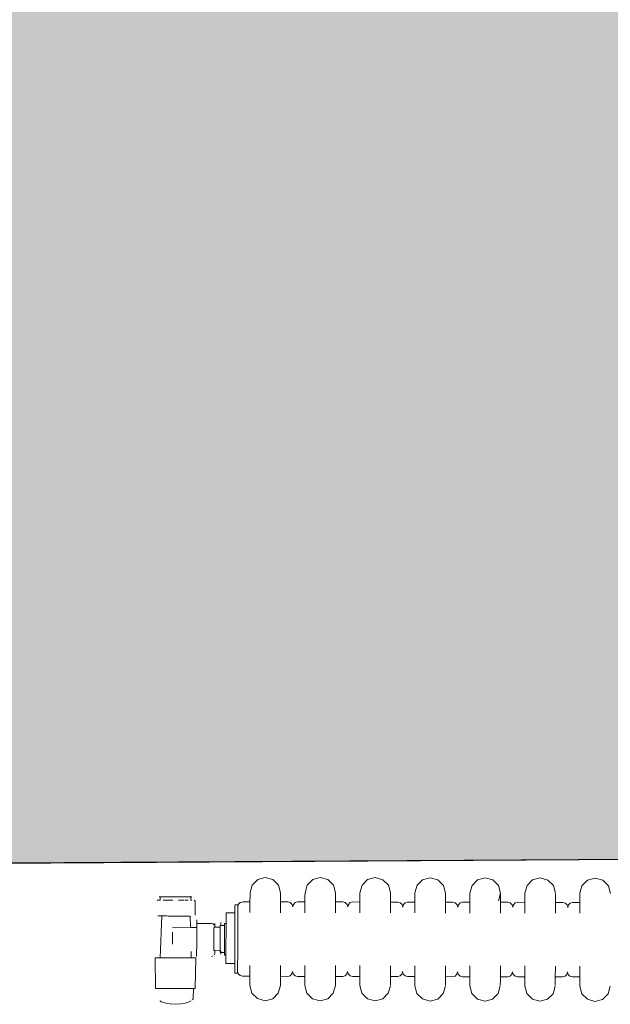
# Model space of a CAD drawing. Extents: x -6068 to 35118, y -17738 to 67348.
# Tile 134 of 243: x 1152 to 1200, y -236 to -156. Entities that reach past the tile are written whole.
import ezdxf

# ---------------------------------------------------------------- set-up
doc = ezdxf.new("R2010")
doc.units = 0
doc.header["$LTSCALE"] = 15
doc.linetypes.add('Continua', pattern=[0])
doc.linetypes.add('Cui_CONTINU', pattern=[0])
doc.layers.add('Bloc 3D - Dessin - NIVEAUX - Style par défaut', color=7, linetype='Continua', lineweight=0, true_color=0x000000)
doc.layers.add('Enveloppe - NIVEAUX - Style par défaut', color=7, linetype='Continua', lineweight=0, true_color=0x000000)
doc.layers.add('EDL_RDJ murs & cloisons', color=5, linetype='CONTINUOUS')
doc.layers.add('PIS-fond de plan', color=7, linetype='Cui_CONTINU')

# ---------------------------------------------------------------- blocks, each defined once
blk = doc.blocks.new('EDL_RDJ plan_2025 10 17')
at = {"layer": 'EDL_RDJ murs & cloisons', "linetype": 'Continuous', "ltscale": 0.08}
h = blk.add_hatch(color=9, dxfattribs=at)
h.dxf.hatch_style = 1
h.paths.add_polyline_path([(1113.387, -225.243), (1113.477, -216.251), (1111.799, -167.267), (1120.597, -167.128), (1120.634, -152.143), (1314.86, -152.617), (1314.838, -161.617), (1314.809, -173.617), (1314.153, -184.146), (1314.202, -193.146), (1307.507, -193.182), (1305.299, -224.125)])
at = {"layer": 'Bloc 3D - Dessin - NIVEAUX - Style par défaut', "color": 32, "linetype": 'Continua', "lineweight": 0, "ltscale": 0.1, "true_color": 0xd1591a}
for p, q in [((1184.992, -226.726), (1185.451, -226.269)), ((1185.451, -226.269), (1186.076, -226.103)), ((1186.076, -226.103), (1186.701, -226.272)), ((1186.701, -226.272), (1187.158, -226.73)), ((1189.492, -226.735), (1189.951, -226.278)), ((1189.951, -226.278), (1190.576, -226.112)), ((1190.576, -226.112), (1191.201, -226.281)), ((1191.201, -226.281), (1191.658, -226.739)), ((1193.992, -226.744), (1194.451, -226.288)), ((1194.451, -226.288), (1195.076, -226.121)), ((1195.076, -226.121), (1195.701, -226.29)), ((1195.701, -226.29), (1196.158, -226.749)), ((1198.492, -226.753), (1198.951, -226.297)), ((1198.951, -226.297), (1199.576, -226.131)), ((1199.576, -226.131), (1200.201, -226.299)), ((1200.201, -226.299), (1200.658, -226.758)), ((1202.992, -226.763), (1203.451, -226.306)), ((1203.451, -226.306), (1204.076, -226.14)), ((1204.076, -226.14), (1204.701, -226.309)), ((1204.701, -226.309), (1205.158, -226.767)), ((1207.492, -226.772), (1207.951, -226.315)), ((1207.951, -226.315), (1208.576, -226.149)), ((1208.576, -226.149), (1209.201, -226.318)), ((1209.201, -226.318), (1209.658, -226.777)), ((1211.992, -226.781), (1212.451, -226.325)), ((1212.451, -226.325), (1213.076, -226.159)), ((1213.076, -226.159), (1213.701, -226.327)), ((1213.701, -226.327), (1214.158, -226.786)), ((1184.823, -227.527), (1184.824, -227.403)), ((1184.824, -227.35), (1184.992, -226.726)), ((1184.824, -227.403), (1184.824, -227.35)), ((1187.158, -226.73), (1187.324, -227.355)), ((1187.324, -227.408), (1187.323, -227.532)), ((1187.324, -227.408), (1187.324, -227.355)), ((1189.323, -227.536), (1189.324, -227.413)), ((1189.324, -227.36), (1189.492, -226.735)), ((1189.324, -227.413), (1189.324, -227.36)), ((1191.658, -226.739), (1191.824, -227.365)), ((1191.824, -227.418), (1191.823, -227.542)), ((1191.824, -227.418), (1191.824, -227.365)), ((1193.823, -227.546), (1193.824, -227.422)), ((1193.824, -227.369), (1193.992, -226.744)), ((1193.824, -227.422), (1193.824, -227.369)), ((1196.158, -226.749), (1196.324, -227.374)), ((1196.323, -227.59), (1196.324, -227.374)), ((1196.324, -227.427), (1196.323, -227.551)), ((1198.324, -227.378), (1198.492, -226.753)), ((1198.324, -227.431), (1198.324, -227.378)), ((1200.658, -226.758), (1200.824, -227.383)), ((1200.823, -227.6), (1200.824, -227.383)), ((1202.824, -227.387), (1202.992, -226.763)), ((1202.824, -227.44), (1202.824, -227.387)), ((1205.324, -227.393), (1205.155, -228.017)), ((1205.158, -226.767), (1205.324, -227.393)), ((1207.324, -227.397), (1207.492, -226.772)), ((1207.324, -227.45), (1207.324, -227.397)), ((1209.658, -226.777), (1209.824, -227.402)), ((1211.824, -227.406), (1211.992, -226.781)), ((1211.824, -227.459), (1211.824, -227.406)), ((1214.158, -226.786), (1214.324, -227.411)), ((1177.216, -227.975), (1177.479, -227.976)), ((1177.48, -227.699), (1177.4, -227.698)), ((1177.479, -227.976), (1177.48, -227.699)), ((1177.711, -227.699), (1177.48, -227.699)), ((1178.066, -227.7), (1177.711, -227.699)), ((1177.711, -227.976), (1177.974, -227.977)), ((1177.974, -227.977), (1178.5, -227.978)), ((1178.501, -227.701), (1178.066, -227.7)), ((1178.964, -227.702), (1178.501, -227.701)), ((1178.963, -227.979), (1179.398, -227.98)), ((1179.399, -227.703), (1178.964, -227.702)), ((1179.753, -227.703), (1179.399, -227.703)), ((1179.49, -227.98), (1179.753, -227.98)), ((1179.985, -227.704), (1179.753, -227.703)), ((1179.985, -227.704), (1179.984, -227.981)), ((1179.984, -227.981), (1180.065, -227.981)), ((1180.065, -227.704), (1179.985, -227.704)), ((1180.247, -227.981), (1180.332, -228.055)), ((1180.329, -229.198), (1180.332, -228.055)), ((1183.875, -228.301), (1184.022, -228.153)), ((1184.022, -228.153), (1184.222, -228.099)), ((1184.822, -228.1), (1184.222, -228.099)), ((1184.822, -227.981), (1184.823, -227.724)), ((1184.822, -228.28), (1184.822, -227.981)), ((1184.823, -227.724), (1184.823, -227.527)), ((1187.322, -227.986), (1187.323, -227.729)), ((1187.322, -228.285), (1187.322, -227.986)), ((1187.322, -228.105), (1187.922, -228.107)), ((1187.323, -227.729), (1187.323, -227.532)), ((1188.122, -228.161), (1187.922, -228.107)), ((1187.922, -228.107), (1188.122, -228.161)), ((1188.268, -228.31), (1188.122, -228.161)), ((1188.375, -228.31), (1188.522, -228.162)), ((1188.522, -228.162), (1188.722, -228.108)), ((1189.322, -228.11), (1188.722, -228.108)), ((1189.322, -227.99), (1189.323, -227.733)), ((1189.322, -228.289), (1189.322, -227.99)), ((1189.323, -227.733), (1189.323, -227.536)), ((1191.822, -227.995), (1191.823, -227.738)), ((1191.822, -228.294), (1191.822, -227.995)), ((1191.822, -228.115), (1192.422, -228.116)), ((1191.823, -227.738), (1191.823, -227.542)), ((1192.622, -228.171), (1192.422, -228.116)), ((1192.768, -228.319), (1192.622, -228.171)), ((1192.875, -228.319), (1193.022, -228.171)), ((1193.022, -228.171), (1193.222, -228.118)), ((1193.222, -228.118), (1193.822, -228.119)), ((1193.822, -228.119), (1193.222, -228.118)), ((1193.822, -227.999), (1193.823, -227.743)), ((1193.822, -228.298), (1193.822, -227.999)), ((1193.823, -227.743), (1193.823, -227.546)), ((1196.322, -228.004), (1196.323, -227.748)), ((1196.322, -228.303), (1196.322, -228.004)), ((1196.322, -228.124), (1196.922, -228.125)), ((1196.323, -227.748), (1196.323, -227.551)), ((1197.122, -228.18), (1196.922, -228.125)), ((1197.268, -228.328), (1197.122, -228.18)), ((1197.375, -228.329), (1197.522, -228.181)), ((1197.522, -228.181), (1197.722, -228.127)), ((1198.322, -228.128), (1197.722, -228.127)), ((1197.722, -228.127), (1198.322, -228.128)), ((1198.322, -228.009), (1198.323, -227.752)), ((1198.322, -228.307), (1198.322, -228.009)), ((1198.323, -227.555), (1198.324, -227.431)), ((1198.323, -227.752), (1198.323, -227.555)), ((1200.822, -228.014), (1200.823, -227.757)), ((1200.822, -228.313), (1200.822, -228.014)), ((1200.822, -228.133), (1201.422, -228.135)), ((1200.824, -227.436), (1200.823, -227.56)), ((1200.823, -227.757), (1200.823, -227.56)), ((1201.622, -228.189), (1201.422, -228.135)), ((1201.768, -228.338), (1201.622, -228.189)), ((1201.875, -228.338), (1202.022, -228.19)), ((1202.022, -228.19), (1202.222, -228.136)), ((1202.222, -228.136), (1202.822, -228.137)), ((1202.822, -228.137), (1202.222, -228.136)), ((1202.822, -228.018), (1202.823, -227.761)), ((1202.822, -228.317), (1202.822, -228.018)), ((1202.823, -227.564), (1202.824, -227.44)), ((1202.823, -227.761), (1202.823, -227.564)), ((1205.322, -228.023), (1205.323, -227.766)), ((1205.322, -228.322), (1205.322, -228.023)), ((1205.322, -228.143), (1205.922, -228.144)), ((1205.324, -227.446), (1205.323, -227.569)), ((1205.323, -227.766), (1205.323, -227.569)), ((1206.122, -228.198), (1205.922, -228.144)), ((1206.268, -228.347), (1206.122, -228.198)), ((1206.375, -228.347), (1206.522, -228.199)), ((1206.522, -228.199), (1206.722, -228.145)), ((1206.722, -228.145), (1207.322, -228.147)), ((1207.322, -228.147), (1206.722, -228.145)), ((1207.322, -228.027), (1207.323, -227.77)), ((1207.322, -228.326), (1207.322, -228.027)), ((1207.323, -227.574), (1207.324, -227.45)), ((1207.323, -227.77), (1207.323, -227.574)), ((1209.822, -228.032), (1209.823, -227.776)), ((1209.822, -228.331), (1209.822, -228.032)), ((1209.822, -228.152), (1210.422, -228.153)), ((1209.824, -227.455), (1209.823, -227.579)), ((1209.823, -227.776), (1209.823, -227.579)), ((1210.622, -228.208), (1210.422, -228.153)), ((1210.768, -228.356), (1210.622, -228.208)), ((1210.875, -228.357), (1211.022, -228.209)), ((1211.022, -228.209), (1211.222, -228.155)), ((1211.822, -228.156), (1211.222, -228.155)), ((1211.822, -228.036), (1211.823, -227.78)), ((1211.822, -228.335), (1211.822, -228.036)), ((1211.823, -227.583), (1211.824, -227.459)), ((1211.823, -227.78), (1211.823, -227.583)), ((1182.861, -229.016), (1182.859, -229.814)), ((1183.59, -229.017), (1182.861, -229.016)), ((1183.591, -228.82), (1183.59, -229.168)), ((1183.592, -228.402), (1183.591, -228.561)), ((1183.591, -228.561), (1183.591, -228.82)), ((1183.592, -228.348), (1183.822, -228.349)), ((1183.82, -229.169), (1183.821, -228.821)), ((1183.821, -228.503), (1183.875, -228.301)), ((1183.821, -228.562), (1183.822, -228.403)), ((1183.821, -228.821), (1183.821, -228.562)), ((1183.822, -228.403), (1183.822, -228.349)), ((1184.82, -228.99), (1184.821, -228.682)), ((1184.821, -228.682), (1184.822, -228.28)), ((1187.32, -228.995), (1187.321, -228.687)), ((1187.321, -228.687), (1187.322, -228.285)), ((1188.268, -228.31), (1188.321, -228.512)), ((1188.321, -228.512), (1188.375, -228.31)), ((1189.32, -228.999), (1189.321, -228.691)), ((1189.321, -228.691), (1189.322, -228.289)), ((1191.82, -229.004), (1191.821, -228.697)), ((1191.821, -228.697), (1191.822, -228.294)), ((1192.768, -228.319), (1192.821, -228.522)), ((1192.821, -228.522), (1192.875, -228.319)), ((1193.82, -229.009), (1193.821, -228.701)), ((1193.821, -228.701), (1193.822, -228.298)), ((1196.32, -229.014), (1196.321, -228.706)), ((1196.321, -228.706), (1196.322, -228.303)), ((1197.268, -228.328), (1197.321, -228.531)), ((1197.321, -228.531), (1197.375, -228.329)), ((1198.32, -229.018), (1198.321, -228.71)), ((1198.321, -228.71), (1198.322, -228.307)), ((1200.82, -229.023), (1200.821, -228.715)), ((1200.821, -228.715), (1200.822, -228.313)), ((1201.768, -228.338), (1201.821, -228.54)), ((1201.821, -228.54), (1201.875, -228.338)), ((1202.82, -229.027), (1202.821, -228.719)), ((1202.821, -228.719), (1202.822, -228.317)), ((1205.32, -229.032), (1205.321, -228.725)), ((1205.321, -228.725), (1205.322, -228.322)), ((1206.268, -228.347), (1206.321, -228.55)), ((1206.321, -228.55), (1206.375, -228.347)), ((1207.32, -229.036), (1207.321, -228.729)), ((1207.321, -228.729), (1207.322, -228.326)), ((1209.82, -229.042), (1209.821, -228.734)), ((1209.821, -228.734), (1209.822, -228.331)), ((1210.768, -228.356), (1210.821, -228.559)), ((1210.821, -228.559), (1210.875, -228.357)), ((1211.82, -229.046), (1211.821, -228.738)), ((1211.821, -228.738), (1211.822, -228.335)), ((1177.274, -229.263), (1177.596, -229.264)), ((1177.596, -229.264), (1177.274, -229.263)), ((1177.476, -232.681), (1177.596, -229.264)), ((1178.001, -229.264), (1177.596, -229.264)), ((1178.126, -229.265), (1177.806, -229.264)), ((1178.52, -229.266), (1178.126, -229.265)), ((1178.938, -229.266), (1178.52, -229.266)), ((1179.332, -229.267), (1178.938, -229.266)), ((1179.652, -229.268), (1179.332, -229.267)), ((1179.862, -229.268), (1179.652, -229.268)), ((1179.934, -229.269), (1179.862, -229.268)), ((1179.934, -229.269), (1179.954, -230.196)), ((1180.462, -229.588), (1180.461, -229.884)), ((1182.443, -229.786), (1182.442, -230.043)), ((1182.859, -229.814), (1182.859, -230.052)), ((1183.589, -229.592), (1183.588, -230.076)), ((1183.59, -229.168), (1183.589, -229.592)), ((1183.818, -230.077), (1183.819, -229.593)), ((1183.819, -229.593), (1183.82, -229.169)), ((1178.478, -230.587), (1178.477, -231.079)), ((1178.479, -230.193), (1179.954, -230.196)), ((1179.954, -230.196), (1180.461, -230.197)), ((1180.46, -230.418), (1180.459, -231.083)), ((1180.461, -230.197), (1180.46, -230.418)), ((1180.461, -229.884), (1180.461, -230.197)), ((1180.461, -229.884), (1181.672, -229.887)), ((1181.672, -229.887), (1181.816, -229.919)), ((1181.816, -229.919), (1181.917, -230.005)), ((1181.868, -230.58), (1181.867, -230.847)), ((1181.869, -230.231), (1181.868, -230.367)), ((1181.868, -230.367), (1181.868, -230.58)), ((1182.384, -230.185), (1181.869, -230.184)), ((1181.917, -230.005), (1181.947, -230.119)), ((1181.947, -230.119), (1181.947, -229.88)), ((1182.384, -230.18), (1182.382, -231.011)), ((1182.384, -230.045), (1182.384, -230.18)), ((1182.384, -230.045), (1182.734, -230.046)), ((1182.734, -230.217), (1182.733, -230.437)), ((1182.733, -230.437), (1182.733, -230.695)), ((1182.735, -229.874), (1182.734, -229.928)), ((1182.734, -229.928), (1182.734, -230.044)), ((1182.734, -230.044), (1182.734, -230.217)), ((1182.735, -229.874), (1182.885, -229.874)), ((1182.858, -230.29), (1182.855, -231.885)), ((1182.859, -230.052), (1182.858, -230.29)), ((1183.587, -230.602), (1183.586, -231.148)), ((1183.588, -230.076), (1183.587, -230.602)), ((1183.816, -231.148), (1183.817, -230.602)), ((1183.817, -230.602), (1183.818, -230.077)), ((1178.477, -231.079), (1178.476, -231.57)), ((1180.459, -231.083), (1180.458, -231.748)), ((1181.867, -231.144), (1181.866, -231.441)), ((1181.866, -231.441), (1181.866, -231.709)), ((1181.867, -230.847), (1181.867, -231.144)), ((1182.382, -231.28), (1182.38, -232.111)), ((1182.382, -231.011), (1182.382, -231.28)), ((1182.732, -231.267), (1182.731, -231.553)), ((1182.733, -230.695), (1182.732, -230.976)), ((1182.732, -230.976), (1182.732, -231.267)), ((1183.586, -231.148), (1183.585, -231.694)), ((1183.815, -231.694), (1183.816, -231.148)), ((1179.995, -232.186), (1180.006, -232.686)), ((1180.457, -232.187), (1180.456, -232.281)), ((1180.458, -231.748), (1180.457, -232.187)), ((1181.866, -231.709), (1181.865, -231.921)), ((1181.865, -231.921), (1181.865, -232.057)), ((1181.865, -232.057), (1181.865, -232.104)), ((1182.38, -232.106), (1181.865, -232.104)), ((1181.942, -232.291), (1181.943, -232.052)), ((1182.38, -232.111), (1182.38, -232.245)), ((1182.38, -232.245), (1182.73, -232.246)), ((1182.438, -232.13), (1182.437, -232.388)), ((1182.73, -232.243), (1182.729, -232.379)), ((1182.731, -231.819), (1182.73, -232.054)), ((1182.73, -232.054), (1182.73, -232.243)), ((1182.731, -231.553), (1182.731, -231.819)), ((1182.855, -231.885), (1182.854, -232.362)), ((1183.584, -232.219), (1183.583, -232.703)), ((1183.585, -231.694), (1183.584, -232.219)), ((1183.813, -232.703), (1183.814, -232.22)), ((1183.814, -232.22), (1183.815, -231.694)), ((1177.165, -232.68), (1177.065, -232.68)), ((1177.086, -235.206), (1177.065, -232.68)), ((1177.453, -232.681), (1177.165, -232.68)), ((1177.894, -232.682), (1177.476, -232.681)), ((1178.434, -232.683), (1177.894, -232.682)), ((1179.01, -232.684), (1178.434, -232.683)), ((1179.551, -232.685), (1179.01, -232.684)), ((1179.991, -232.686), (1179.551, -232.685)), ((1180.279, -232.687), (1179.991, -232.686)), ((1180.379, -232.687), (1180.279, -232.687)), ((1180.347, -235.213), (1180.379, -232.687)), ((1180.456, -232.281), (1180.456, -232.577)), ((1181.667, -232.579), (1181.811, -232.54)), ((1181.912, -232.434), (1181.942, -232.291)), ((1182.729, -232.379), (1182.729, -232.455)), ((1182.729, -232.455), (1182.729, -232.466)), ((1182.729, -232.466), (1182.879, -232.466)), ((1182.854, -232.362), (1182.853, -233.159)), ((1183.583, -232.703), (1183.582, -233.127)), ((1183.812, -233.128), (1183.813, -232.703)), ((1183.582, -233.161), (1182.853, -233.159)), ((1183.581, -233.734), (1183.58, -233.893)), ((1183.582, -233.127), (1183.581, -233.475)), ((1183.581, -233.475), (1183.581, -233.734)), ((1183.81, -233.894), (1183.811, -233.735)), ((1183.81, -233.793), (1183.864, -233.996)), ((1183.811, -233.476), (1183.812, -233.128)), ((1183.811, -233.735), (1183.811, -233.476)), ((1184.811, -233.618), (1184.81, -234.021)), ((1184.811, -233.311), (1184.811, -233.618)), ((1187.31, -234.026), (1187.311, -233.624)), ((1187.311, -233.624), (1187.311, -233.316)), ((1188.256, -234.005), (1188.31, -233.803)), ((1188.31, -233.803), (1188.364, -234.005)), ((1189.311, -233.628), (1189.31, -234.03)), ((1189.311, -233.32), (1189.311, -233.628)), ((1191.81, -234.035), (1191.811, -233.633)), ((1191.811, -233.633), (1191.811, -233.325)), ((1192.756, -234.014), (1192.81, -233.812)), ((1192.81, -233.812), (1192.864, -234.014)), ((1193.811, -233.637), (1193.81, -234.04)), ((1193.811, -233.329), (1193.811, -233.637)), ((1196.31, -234.045), (1196.311, -233.642)), ((1196.311, -233.642), (1196.311, -233.334)), ((1197.256, -234.023), (1197.31, -233.821)), ((1197.31, -233.821), (1197.364, -234.024)), ((1198.311, -233.646), (1198.31, -234.049)), ((1198.311, -233.338), (1198.311, -233.646)), ((1200.81, -234.054), (1200.811, -233.651)), ((1200.811, -233.651), (1200.811, -233.344)), ((1200.811, -233.344), (1200.811, -233.651)), ((1201.756, -234.033), (1201.81, -233.83)), ((1201.81, -233.83), (1201.864, -234.033)), ((1202.811, -233.656), (1202.81, -234.058)), ((1202.811, -233.348), (1202.811, -233.656)), ((1205.31, -234.063), (1205.311, -233.661)), ((1205.311, -233.353), (1205.311, -233.66)), ((1205.311, -233.661), (1205.311, -233.353)), ((1206.256, -234.042), (1206.31, -233.84)), ((1206.31, -233.84), (1206.364, -234.042)), ((1207.311, -233.665), (1207.31, -234.067)), ((1207.311, -233.357), (1207.311, -233.665)), ((1209.81, -234.073), (1209.811, -233.67)), ((1209.811, -233.67), (1209.811, -233.362)), ((1209.811, -233.362), (1209.811, -233.669)), ((1210.756, -234.051), (1210.81, -233.849)), ((1210.81, -233.849), (1210.864, -234.052)), ((1211.811, -233.674), (1211.81, -234.077)), ((1211.811, -233.366), (1211.811, -233.674)), ((1183.58, -233.893), (1183.58, -233.947)), ((1183.58, -233.947), (1183.81, -233.948)), ((1183.81, -233.948), (1183.81, -233.894)), ((1184.01, -234.144), (1183.864, -233.996)), ((1184.01, -234.144), (1184.21, -234.199)), ((1184.81, -234.2), (1184.21, -234.199)), ((1184.808, -234.773), (1184.809, -234.577)), ((1184.81, -234.021), (1184.809, -234.32)), ((1184.809, -234.577), (1184.809, -234.32)), ((1187.308, -234.779), (1187.309, -234.582)), ((1187.31, -234.026), (1187.309, -234.325)), ((1187.309, -234.582), (1187.309, -234.325)), ((1187.91, -234.207), (1187.31, -234.205)), ((1187.91, -234.207), (1188.11, -234.153)), ((1188.11, -234.153), (1187.91, -234.207)), ((1188.256, -234.005), (1188.11, -234.153)), ((1188.51, -234.154), (1188.364, -234.005)), ((1188.51, -234.154), (1188.71, -234.208)), ((1189.31, -234.21), (1188.71, -234.208)), ((1189.308, -234.783), (1189.309, -234.586)), ((1189.31, -234.03), (1189.309, -234.329)), ((1189.309, -234.586), (1189.309, -234.329)), ((1191.808, -234.788), (1191.809, -234.591)), ((1191.81, -234.035), (1191.809, -234.334)), ((1191.809, -234.591), (1191.809, -234.334)), ((1192.41, -234.216), (1191.81, -234.215)), ((1192.41, -234.216), (1192.61, -234.162)), ((1192.756, -234.014), (1192.61, -234.162)), ((1193.01, -234.163), (1192.864, -234.014)), ((1193.01, -234.163), (1193.21, -234.218)), ((1193.21, -234.218), (1193.01, -234.163)), ((1193.81, -234.219), (1193.21, -234.218)), ((1193.808, -234.792), (1193.809, -234.595)), ((1193.81, -234.04), (1193.809, -234.338)), ((1193.809, -234.595), (1193.809, -234.338)), ((1196.308, -234.797), (1196.309, -234.6)), ((1196.31, -234.045), (1196.309, -234.344)), ((1196.309, -234.6), (1196.309, -234.344)), ((1196.91, -234.225), (1196.31, -234.224)), ((1196.91, -234.225), (1197.11, -234.171)), ((1197.256, -234.023), (1197.11, -234.171)), ((1197.51, -234.172), (1197.364, -234.024)), ((1197.71, -234.227), (1197.51, -234.172)), ((1197.51, -234.172), (1197.71, -234.227)), ((1198.31, -234.228), (1197.71, -234.227)), ((1198.308, -234.801), (1198.309, -234.604)), ((1198.31, -234.049), (1198.309, -234.348)), ((1198.309, -234.604), (1198.309, -234.348)), ((1200.808, -234.806), (1200.809, -234.61)), ((1200.81, -234.054), (1200.809, -234.353)), ((1200.809, -234.767), (1200.81, -234.055)), ((1200.809, -234.61), (1200.809, -234.353)), ((1201.41, -234.235), (1200.81, -234.233)), ((1201.41, -234.235), (1201.61, -234.181)), ((1201.756, -234.033), (1201.61, -234.181)), ((1202.01, -234.181), (1201.864, -234.033)), ((1202.01, -234.181), (1202.21, -234.236)), ((1202.21, -234.236), (1202.01, -234.181)), ((1202.81, -234.237), (1202.21, -234.236)), ((1202.808, -234.811), (1202.809, -234.614)), ((1202.81, -234.058), (1202.809, -234.357)), ((1202.809, -234.614), (1202.809, -234.357)), ((1205.308, -234.816), (1205.309, -234.619)), ((1205.31, -234.063), (1205.309, -234.362)), ((1205.309, -234.619), (1205.309, -234.362)), ((1205.91, -234.244), (1205.31, -234.243)), ((1205.91, -234.244), (1206.11, -234.19)), ((1206.256, -234.042), (1206.11, -234.19)), ((1206.51, -234.191), (1206.364, -234.042)), ((1206.51, -234.191), (1206.71, -234.245)), ((1206.71, -234.245), (1206.51, -234.191)), ((1207.31, -234.247), (1206.71, -234.245)), ((1207.308, -234.82), (1207.309, -234.623)), ((1207.31, -234.067), (1207.309, -234.366)), ((1207.309, -234.623), (1207.309, -234.366)), ((1209.808, -234.825), (1209.809, -234.628)), ((1209.81, -234.073), (1209.809, -234.371)), ((1209.809, -234.628), (1209.809, -234.371)), ((1210.41, -234.253), (1209.81, -234.252)), ((1210.41, -234.253), (1210.61, -234.199)), ((1210.61, -234.199), (1210.41, -234.253)), ((1210.756, -234.051), (1210.61, -234.199)), ((1211.01, -234.2), (1210.864, -234.052)), ((1211.01, -234.2), (1211.21, -234.255)), ((1211.81, -234.256), (1211.21, -234.255)), ((1211.808, -234.829), (1211.809, -234.632)), ((1211.81, -234.077), (1211.809, -234.376)), ((1211.809, -234.632), (1211.809, -234.376)), ((1177.086, -235.206), (1177.185, -235.206)), ((1177.185, -235.206), (1177.468, -235.207)), ((1177.468, -235.207), (1177.902, -235.208)), ((1177.902, -235.208), (1178.434, -235.209)), ((1178.434, -235.209), (1179, -235.21)), ((1179, -235.21), (1179.532, -235.211)), ((1179.532, -235.211), (1179.966, -235.212)), ((1179.966, -235.212), (1180.249, -235.213)), ((1180.195, -235.213), (1180.18, -236.005)), ((1180.249, -235.213), (1180.347, -235.213)), ((1184.808, -234.773), (1184.808, -234.897)), ((1184.808, -234.897), (1184.808, -234.95)), ((1184.974, -235.576), (1184.808, -234.95)), ((1187.308, -234.955), (1187.139, -235.58)), ((1187.308, -234.902), (1187.308, -234.779)), ((1187.308, -234.902), (1187.308, -234.955)), ((1189.308, -234.783), (1189.308, -234.907)), ((1189.308, -234.907), (1189.308, -234.96)), ((1189.474, -235.585), (1189.308, -234.96)), ((1191.808, -234.965), (1191.639, -235.589)), ((1191.808, -234.912), (1191.808, -234.788)), ((1191.808, -234.912), (1191.808, -234.965)), ((1193.808, -234.792), (1193.808, -234.916)), ((1193.808, -234.916), (1193.808, -234.969)), ((1193.974, -235.594), (1193.808, -234.969)), ((1196.308, -234.974), (1196.139, -235.599)), ((1196.308, -234.921), (1196.308, -234.797)), ((1198.308, -234.801), (1198.308, -234.925)), ((1198.308, -234.925), (1198.308, -234.978)), ((1198.474, -235.603), (1198.308, -234.978)), ((1200.808, -234.983), (1200.639, -235.608)), ((1200.808, -234.93), (1200.808, -234.806)), ((1202.808, -234.811), (1202.808, -234.934)), ((1202.808, -234.934), (1202.808, -234.987)), ((1202.974, -235.613), (1202.808, -234.987)), ((1205.308, -234.993), (1205.139, -235.617)), ((1205.308, -234.94), (1205.308, -234.816)), ((1207.308, -234.82), (1207.308, -234.944)), ((1207.308, -234.944), (1207.308, -234.997)), ((1207.474, -235.622), (1207.308, -234.997)), ((1209.808, -235.002), (1209.639, -235.627)), ((1209.808, -234.949), (1209.808, -234.825)), ((1211.808, -234.829), (1211.808, -234.953)), ((1211.808, -234.953), (1211.808, -235.006)), ((1211.974, -235.631), (1211.808, -235.006)), ((1214.308, -235.011), (1214.139, -235.636)), ((1177.43, -236.207), (1177.592, -236.288)), ((1177.592, -236.288), (1177.921, -236.396)), ((1179.837, -236.292), (1179.507, -236.4)), ((1180, -236.212), (1179.837, -236.292)), ((1180.16, -236.069), (1180.101, -236.14)), ((1180.175, -236.036), (1180.16, -236.069)), ((1180.18, -236.005), (1180.175, -236.036)), ((1185.431, -236.034), (1184.974, -235.576)), ((1186.055, -236.203), (1185.431, -236.034)), ((1186.681, -236.037), (1186.055, -236.203)), ((1187.139, -235.58), (1186.681, -236.037)), ((1189.931, -236.043), (1189.474, -235.585)), ((1190.555, -236.212), (1189.931, -236.043)), ((1191.181, -236.046), (1190.555, -236.212)), ((1191.639, -235.589), (1191.181, -236.046)), ((1194.431, -236.053), (1193.974, -235.594)), ((1195.055, -236.221), (1194.431, -236.053)), ((1195.681, -236.055), (1195.055, -236.221)), ((1196.139, -235.599), (1195.681, -236.055)), ((1198.931, -236.062), (1198.474, -235.603)), ((1199.555, -236.231), (1198.931, -236.062)), ((1200.181, -236.065), (1199.555, -236.231)), ((1200.639, -235.608), (1200.181, -236.065)), ((1203.431, -236.071), (1202.974, -235.613)), ((1204.055, -236.24), (1203.431, -236.071)), ((1204.681, -236.074), (1204.055, -236.24)), ((1205.139, -235.617), (1204.681, -236.074)), ((1207.931, -236.081), (1207.474, -235.622)), ((1208.555, -236.249), (1207.931, -236.081)), ((1209.181, -236.083), (1208.555, -236.249)), ((1209.639, -235.627), (1209.181, -236.083)), ((1212.431, -236.09), (1211.974, -235.631)), ((1213.055, -236.259), (1212.431, -236.09)), ((1213.681, -236.092), (1213.055, -236.259)), ((1214.139, -235.636), (1213.681, -236.092)), ((1177.921, -236.396), (1178.276, -236.466)), ((1178.276, -236.466), (1178.714, -236.498)), ((1179.153, -236.468), (1178.714, -236.498)), ((1179.507, -236.4), (1179.153, -236.468))]:
    blk.add_line(p, q, dxfattribs=at)
at = {"layer": 'EDL_RDJ murs & cloisons', "linetype": 'Continuous', "ltscale": 0.08}
blk.add_lwpolyline([(1113.387, -225.243), (1113.477, -216.251), (1111.799, -167.267), (1120.597, -167.128), (1120.634, -152.143), (1314.86, -152.617), (1314.838, -161.617), (1314.809, -173.617), (1314.153, -184.146), (1314.202, -193.146), (1307.507, -193.182), (1305.299, -224.125), (1113.387, -225.243)], dxfattribs=at)
at = {"layer": 'Enveloppe - NIVEAUX - Style par défaut', "color": 18, "linetype": 'Continua', "lineweight": 20, "ltscale": 0.1, "true_color": 0x000000}
blk.add_line((1128.895, -225.16), (1305.299, -224.125), dxfattribs=at)

msp = doc.modelspace()

# ---------------------------------------------------------------- block references
at = {"layer": 'PIS-fond de plan'}
msp.add_blockref('EDL_RDJ plan_2025 10 17', (-14.326, 0), dxfattribs=at)

doc.saveas('drawing.dxf')
